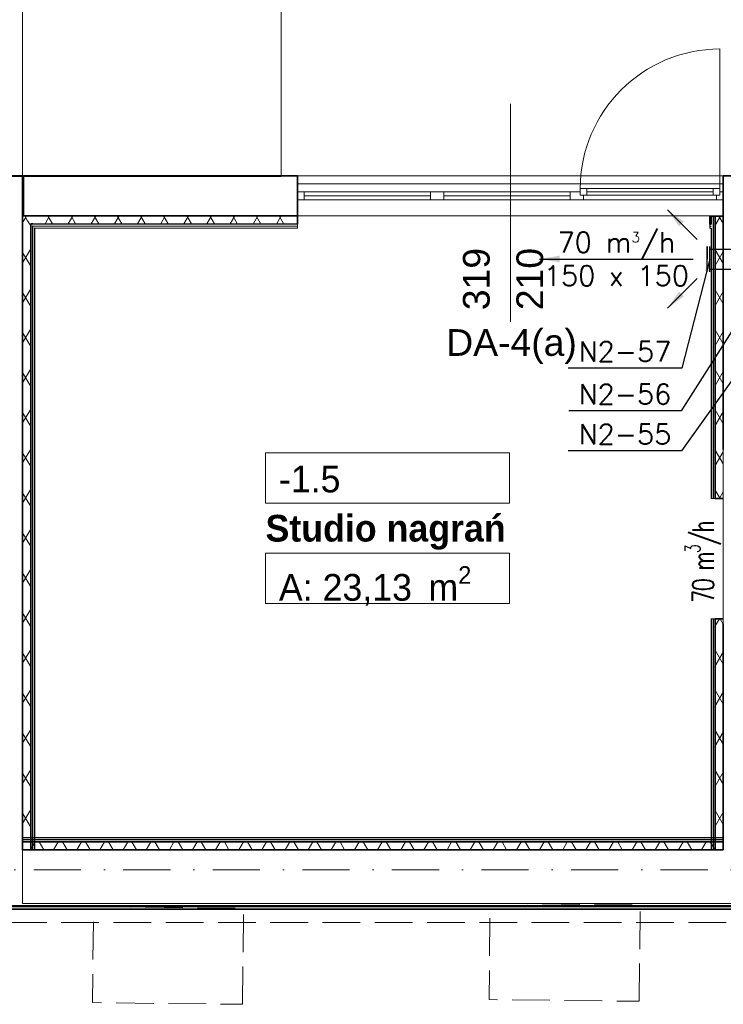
# Model space of a CAD drawing. Header units: millimetres. Extents: x -8078 to 241103, y -4319 to 602442.
# Tile 74 of 148: x 83149 to 88416, y 246075 to 253450. Entities that reach past the tile are written whole.
import ezdxf

# ---------------------------------------------------------------- set-up
doc = ezdxf.new("R2010")
doc.units = ezdxf.units.MM
doc.header["$MEASUREMENT"] = 0
doc.linetypes.add('Krawędzie ukryte', pattern=[3.912222, 2.822222, -1.09])
doc.linetypes.add('Kropki i Kreski', pattern=[6.702778, 3.527778, -1.763889, 0, -1.411111])
for name, color, linetype in [('#IS_wentylacja_opisy_bud', 7, 'Continuous'), ('#podkład', 252, 'Continuous'), ('- A - ocieplenie', 7, 'Continuous'), ('- strefy pomieszczeń', 7, 'Continuous'), ('Drzwi Archicad', 7, 'Continuous'), ('FLUID-N2', 7, 'Continuous'), ('FLUID-N2-150-ARRGR', 7, 'Continuous'), ('FLUID-N2-150-NUM', 7, 'Continuous'), ('Konstrukcja - Siatka mod', 7, 'Continuous'), ('Konstrukcja - Stropy', 7, 'Continuous'), ('Konstrukcja - Ściany działowe', 7, 'Continuous'), ('Konstrukcja - Ściany nośne wew..P', 7, 'Continuous'), ('Konstrukcja - Ściany zewnętrzne', 7, 'Continuous'), ('Okna Archicada', 7, 'Continuous'), ('Wykończenie - Podłogi', 7, 'Continuous'), ('z JAN', 7, 'Continuous'), ('Znaczniki okien Archicada', 7, 'Continuous')]:
    doc.layers.add(name, color=color, linetype=linetype)
doc.styles.add('FDBES', font='simplex.shx')
doc.styles.add('STYL_AUTOMATYCZNY_1', font='arial.ttf')
doc.styles.add('STYL_AUTOMATYCZNY_6', font='txt')
doc.styles.add('STYL_AUTOMATYCZNY_9', font='txt')
doc.dimstyles.new('FDBES', dxfattribs={"dimscale": 50, "dimtxt": 4, "dimasz": 2.5, "dimexe": 0.8, "dimexo": 2, "dimgap": 1, "dimtad": 1, "dimdsep": 46, "dimtxsty": 'FDBES', "dimcen": 2.5, "dimclrd": 4, "dimclre": 5, "dimadec": 0, "dimazin": 0, "dimtfac": 1, "dimtmove": 0, "dimatfit": 3, "dimfxl": 1, "dimarcsym": 0})
pattern_1 = [(60, (-208051.03, 747718.21), (-129.90381, 75), []), (120, (-208051.03, 747718.21), (129.90381, 75), [])]

# ---------------------------------------------------------------- blocks, each defined once
blk = doc.blocks.new('*U86578')
at = {"color": 0, "linetype": 'ByBlock', "lineweight": -2}
for p, q in [((95, 0, 20), (-95, 0, 20)), ((75, 0), (-75, 0)), ((75, 0, -170), (-75, 0, -170)), ((-75, 0), (-75, 0, -170)), ((-49, 0, -250), (-50, 0, -250)), ((-50, 0, -170), (-50, 0, -250)), ((49, 0, -250), (-49, 0, -250)), ((50, 0, -250), (49, 0, -250)), ((50, 0, -250), (50, 0, -170)), ((95, 0), (75, 0)), ((75, 0), (75, 0, -170)), ((-75, 0), (-95, 0))]:
    blk.add_line(p, q, dxfattribs=at)
at = {"color": 3, "linetype": 'Continuous', "lineweight": -3}
for p in [(-95, 0, 20), (95, 0, 20)]:
    blk.add_line(p, (0, 0, 20), dxfattribs=at)
blk = doc.blocks.new('SDFGHB')
at = {"layer": 'Konstrukcja - Ściany działowe', "linetype": 'Continuous', "lineweight": 13}
h = blk.add_hatch(dxfattribs=at)
h.set_pattern_fill('Izolacja_miękka_0001', color=252, style=0, pattern_type=2)
h.set_pattern_definition(pattern_1)
h.paths.add_polyline_path([(22838.5, 463658.4), (22778.5, 463658.4), (22838.5, 463598.4)])
h = blk.add_hatch(dxfattribs=at)
h.set_pattern_fill('Izolacja_miękka_0001', color=252, style=0, pattern_type=2)
h.set_pattern_definition(pattern_1)
h.paths.add_polyline_path([(22778.5, 463598.4), (22838.5, 463598.4), (22778.5, 463658.4)])
h = blk.add_hatch(dxfattribs=at)
h.set_pattern_fill('Izolacja_miękka_0001', color=252, style=0, pattern_type=2)
h.set_pattern_definition(pattern_1)
h.paths.add_polyline_path([(22838.5, 463598.4), (24835.5, 463598.3), (24835.5, 463658.3), (22838.5, 463658.4)])
h = blk.add_hatch(dxfattribs=at)
h.set_pattern_fill('Izolacja_miękka_0001', color=252, style=0, pattern_type=2)
h.set_pattern_definition(pattern_1)
h.paths.add_polyline_path([(28023.1, 463658.2), (27963.1, 463658.2), (27963.1, 461542), (28023.1, 461542)])
h = blk.add_hatch(dxfattribs=at)
h.set_pattern_fill('Izolacja_miękka_0001', color=252, style=0, pattern_type=2)
h.set_pattern_definition(pattern_1)
h.paths.add_polyline_path([(22778.5, 463598.4), (22778.5, 458910.5), (22838.5, 458910.5), (22838.5, 463598.4)])
h = blk.add_hatch(dxfattribs=at)
h.set_pattern_fill('Izolacja_miękka_0001', color=252, style=0, pattern_type=2)
h.set_pattern_definition(pattern_1)
h.paths.add_polyline_path([(27963.1, 460642), (27963.1, 458910.5), (28023.1, 458910.5), (28023.1, 460642)])
h = blk.add_hatch(dxfattribs=at)
h.set_pattern_fill('Izolacja_miękka_0001', color=252, style=0, pattern_type=2)
h.set_pattern_definition(pattern_1)
h.paths.add_polyline_path([(28023.1, 458970.5), (22778.5, 458970.5), (22778.5, 458910.5), (28023.1, 458910.5)])
at = {"layer": '- A - ocieplenie', "color": 252, "linetype": 'Continuous', "lineweight": 35, "ltscale": 100, "flags": 128}
for points in [[(29273.2, 458485.8), (19937.7, 458485.8)], [(19937.7, 458465.8), (29273.2, 458465.8)]]:
    blk.add_lwpolyline(points, dxfattribs=at)
at = {"layer": '- A - ocieplenie', "color": 252, "linetype": 'Krawędzie ukryte', "lineweight": 20, "ltscale": 100, "flags": 128}
for points in [[(29273.2, 458485.8), (19937.7, 458485.8)], [(19937.7, 458365.8), (29273.2, 458365.8)]]:
    blk.add_lwpolyline(points, dxfattribs=at)
at = {"layer": '- strefy pomieszczeń', "color": 252, "linetype": 'Continuous', "lineweight": 13, "ltscale": 100}
for p, q in [((24596.5, 461885.1), (26422.6, 461885.1)), ((24596.5, 461508.6), (24596.5, 461885.1)), ((26422.6, 461885.1), (26422.6, 461508.6)), ((26422.6, 461508.6), (24596.5, 461508.6)), ((24596.5, 461132.1), (26422.6, 461132.1)), ((24596.5, 460755.7), (24596.5, 461132.1)), ((26422.6, 461132.1), (26422.6, 460755.7)), ((26422.6, 460755.7), (24596.5, 460755.7))]:
    blk.add_line(p, q, dxfattribs=at)
at = {"layer": 'Drzwi Archicad', "color": 252, "linetype": 'Continuous', "lineweight": 35, "ltscale": 100}
for p, q in [((22777.6, 463958.4), (22217.6, 463958.4)), ((24835.5, 463958.3), (24835.5, 463658.3)), ((28023.2, 463958.2), (28023.2, 463658.2)), ((24835.5, 463598.3), (24835.5, 463658.3)), ((27922.4, 463598.2), (27922.4, 463658.2)), ((27963.1, 461542), (28023.1, 461542)), ((27963.1, 460642), (28023.1, 460642))]:
    blk.add_line(p, q, dxfattribs=at)
at = {"layer": 'Drzwi Archicad', "color": 252, "linetype": 'Continuous', "lineweight": 13, "ltscale": 100}
for p, q in [((24835.5, 463583.3), (24835.5, 463598.3)), ((24835.5, 463568.3), (24835.5, 463583.3)), ((27922.4, 463583.2), (27922.4, 463598.2)), ((27922.4, 463568.2), (27922.4, 463583.2)), ((27933.1, 461542), (27948.1, 461542)), ((27948.1, 461542), (27963.1, 461542)), ((27933.1, 460642), (27948.1, 460642)), ((27948.1, 460642), (27963.1, 460642))]:
    blk.add_line(p, q, dxfattribs=at)
at = {"layer": 'Konstrukcja - Siatka mod', "color": 252, "linetype": 'Kropki i Kreski', "lineweight": 13, "ltscale": 100}
blk.add_line((20180, 458760.5), (49624.6, 458760.5), dxfattribs=at)
at = {"layer": 'Konstrukcja - Stropy', "color": 252, "linetype": 'Continuous', "lineweight": 13, "ltscale": 100, "flags": 128}
for points in [[(40677.6, 471821), (20507.6, 471821), (20507.6, 466151.8), (22777.6, 466151.8), (22777.6, 463958.8), (31597.6, 463958.8), (31597.6, 466140.5), (40677.6, 466140.5)], [(22777.6, 458509.7), (34592.6, 458509.7), (34592.6, 463961.5), (37297.6, 463961.5), (37297.6, 458509.7), (49718.3, 458509.7), (49718.3, 471788.6), (40377.6, 471788.6), (40377.6, 466428.5), (30297.6, 466428.5), (30297.6, 467849.4), (22777.6, 467849.4)], [(20507.6, 463018.3), (21948.1, 463018.3), (21948.1, 463953.9), (24713.7, 463953.9), (24713.7, 465709.6), (23677.6, 465709.6), (23677.6, 466151.8), (20507.6, 466151.8)], [(20507.6, 463018.3), (21948.1, 463018.3), (21948.1, 463953.9), (24713.7, 463953.9), (24713.7, 465709.6), (23677.6, 465709.6), (23677.6, 466151.8), (20507.6, 466151.8)], [(22778.5, 463658.4), (22778.3, 458910.7), (28022.8, 458910.5), (28023.1, 463658.2)]]:
    blk.add_lwpolyline(points, close=True, dxfattribs=at)
at = {"layer": 'Konstrukcja - Ściany działowe', "color": 252, "linetype": 'Continuous', "lineweight": 35, "ltscale": 100}
for p, q in [((24835.5, 463598.3), (24835.5, 463658.3)), ((27922.4, 463598.2), (27922.4, 463658.2)), ((27948.1, 463658.2), (27933.1, 463658.2)), ((27948.1, 463658.2), (27933.1, 463658.2)), ((27963.1, 463658.2), (27948.1, 463658.2)), ((27963.1, 463658.2), (27948.1, 463658.2)), ((28023.1, 463658.2), (27963.1, 463658.2)), ((27963.1, 463658.2), (27963.1, 461542)), ((28023.1, 463658.2), (27963.1, 463658.2)), ((22853.5, 463598.4), (22838.5, 463598.4)), ((22838.5, 458910.5), (22838.5, 463598.4)), ((22853.5, 463598.4), (22838.5, 463598.4)), ((22853.5, 463598.4), (24835.5, 463598.3)), ((27922.4, 463598.2), (27933.1, 463598.2)), ((27963.1, 461542), (28023.1, 461542)), ((27963.1, 460642), (27963.1, 458910.5)), ((27963.1, 460642), (28023.1, 460642)), ((28023.1, 458970.5), (22778.5, 458970.5))]:
    blk.add_line(p, q, dxfattribs=at)
at = {"layer": 'Konstrukcja - Ściany działowe', "color": 252, "linetype": 'Continuous', "lineweight": 25, "ltscale": 100}
for p, q in [((27948.1, 463658.2), (27948.1, 461542)), ((22853.5, 458910.5), (22853.5, 463583.4)), ((22853.5, 463583.4), (24835.5, 463583.3)), ((27922.4, 463583.2), (27933.1, 463583.2)), ((27948.1, 460642), (27948.1, 458910.5)), ((28023.1, 458985.5), (22778.5, 458985.5))]:
    blk.add_line(p, q, dxfattribs=at)
at = {"layer": 'Konstrukcja - Ściany działowe', "color": 252, "linetype": 'Continuous', "lineweight": 13, "ltscale": 100}
for p, q in [((24835.5, 463583.3), (24835.5, 463598.3)), ((24835.5, 463568.3), (24835.5, 463583.3)), ((27922.4, 463583.2), (27922.4, 463598.2)), ((27922.4, 463568.2), (27922.4, 463583.2)), ((27933.1, 461542), (27948.1, 461542)), ((27948.1, 461542), (27963.1, 461542)), ((27933.1, 460642), (27948.1, 460642)), ((27948.1, 460642), (27963.1, 460642))]:
    blk.add_line(p, q, dxfattribs=at)
at = {"layer": 'Konstrukcja - Ściany działowe', "color": 252, "linetype": 'Continuous', "lineweight": 35, "ltscale": 100, "flags": 128}
for points in [[(28023, 463898.2), (28023.1, 463658.2)], [(22778.5, 463658.4), (22838.5, 463658.4)], [(27933.1, 463598.2), (27933.1, 463658.2)], [(22778.5, 458970.5), (22778.5, 458910.5)], [(28023.1, 458970.5), (28023.1, 458910.5)], [(22838.5, 458910.5), (22778.5, 458910.5)], [(27963.1, 458910.5), (28023.1, 458910.5)]]:
    blk.add_lwpolyline(points, dxfattribs=at)
at = {"layer": 'Konstrukcja - Ściany działowe', "color": 252, "linetype": 'Continuous', "lineweight": 13, "ltscale": 100, "flags": 128}
for points in [[(22778.5, 463658.4), (22778.5, 458910.5)], [(24835.5, 463658.3), (22838.5, 463658.4)], [(27933.1, 463658.2), (27922.4, 463658.2)], [(28023.1, 461542), (28023.1, 463658.2)], [(28023.1, 458910.5), (28023.1, 460642)], [(22778.5, 459000.5), (22778.5, 458985.5)], [(22778.5, 458985.5), (22778.5, 458970.5)], [(28023.1, 459000.5), (28023.1, 458985.5)], [(28023.1, 458985.5), (28023.1, 458970.5)], [(22778.5, 458910.5), (28023.1, 458910.5)], [(22853.5, 458910.5), (22838.5, 458910.5)], [(22868.5, 458910.5), (22853.5, 458910.5)], [(27933.1, 458910.5), (27948.1, 458910.5)], [(27948.1, 458910.5), (27963.1, 458910.5)]]:
    blk.add_lwpolyline(points, dxfattribs=at)
at = {"layer": 'Konstrukcja - Ściany działowe', "color": 252, "linetype": 'Continuous', "lineweight": 25, "ltscale": 100, "flags": 128}
for points in [[(27933.1, 463658.2), (27933.1, 463598.2)], [(22868.5, 458910.5), (22868.5, 463568.4)], [(22868.5, 463568.4), (24835.5, 463568.3)], [(27922.4, 463568.2), (27933.1, 463568.2)], [(27933.1, 463568.2), (27933.1, 461542)], [(27933.1, 460642), (27933.1, 458910.5)], [(28023.1, 459000.5), (22778.5, 459000.5)]]:
    blk.add_lwpolyline(points, dxfattribs=at)
at = {"layer": 'Konstrukcja - Ściany nośne wew..P', "color": 252, "linetype": 'Continuous', "lineweight": 35, "ltscale": 100}
for p, q in [((22777.6, 463958.4), (22217.6, 463958.4)), ((24835.5, 463958.3), (24835.5, 463658.3)), ((28023.2, 463958.2), (28023.2, 463658.2)), ((24835.5, 463838.3), (24835.5, 463898.3)), ((28023.2, 463838.2), (28023.2, 463898.2)), ((24835.5, 463778.3), (24835.5, 463838.3)), ((28023.2, 463778.2), (28023.2, 463838.2)), ((24835.5, 463658.3), (24835.5, 463778.3)), ((28023.2, 463658.2), (28023.2, 463778.2))]:
    blk.add_line(p, q, dxfattribs=at)
at = {"layer": 'Konstrukcja - Ściany nośne wew..P', "color": 252, "linetype": 'Continuous', "lineweight": 35, "ltscale": 100, "flags": 128}
for points in [[(22777.6, 458910.5), (22777.6, 463958.4)], [(24835.5, 463958.3), (22785.7, 463958.4)], [(22785.7, 463958.4), (22785.7, 463658.4)], [(29992.7, 463959.4), (28022.7, 463958.2)], [(22785.7, 463658.4), (24835.5, 463658.3)], [(28022.8, 463658.2), (28022.8, 463558.2)], [(28022.8, 463558.2), (28023.2, 463558.2)], [(28023.2, 463558.2), (28023.2, 462408.2)], [(28023.2, 462408.2), (28023.2, 461908.2)], [(28023.2, 460602.6), (28023.2, 458910.5)]]:
    blk.add_lwpolyline(points, dxfattribs=at)
at = {"layer": 'Konstrukcja - Ściany zewnętrzne', "color": 252, "linetype": 'Continuous', "lineweight": 35, "ltscale": 100, "flags": 128}
for points in [[(28023.2, 458910.5), (22777.6, 458910.5)], [(21967.6, 458490.5), (22777.6, 458490.5)], [(22777.6, 458490.5), (29273.2, 458490.5)]]:
    blk.add_lwpolyline(points, dxfattribs=at)
at = {"layer": 'Okna Archicada', "color": 252, "linetype": 'Continuous', "lineweight": 18, "ltscale": 100}
blk.add_line((27998.2, 463863.2), (27998.2, 464909.1), dxfattribs=at)
at = {"layer": 'Okna Archicada', "color": 252, "linetype": 'Continuous', "lineweight": 13, "ltscale": 100}
for p, q in [((28023.2, 463898.2), (24835.5, 463898.3)), ((24885.5, 463838.3), (24835.5, 463838.3)), ((24885.5, 463778.3), (24885.5, 463838.3)), ((25831.4, 463838.3), (24885.5, 463838.3)), ((25831.4, 463808.3), (24885.5, 463808.3)), ((25881.4, 463838.3), (25831.4, 463838.3)), ((25831.4, 463838.3), (25831.4, 463778.3)), ((25931.4, 463838.3), (25881.4, 463838.3)), ((25931.4, 463778.3), (25931.4, 463838.3)), ((26877.3, 463838.2), (25931.4, 463838.3)), ((26877.3, 463808.2), (25931.4, 463808.3)), ((26927.3, 463838.2), (26877.3, 463838.2)), ((26877.3, 463838.2), (26877.3, 463778.2)), ((26952.3, 463838.2), (26927.3, 463838.2)), ((27002.3, 463863.2), (26952.3, 463863.2)), ((26952.3, 463863.2), (26952.3, 463813.2)), ((26952.3, 463813.2), (26952.3, 463838.2)), ((26977.3, 463813.2), (26952.3, 463813.2)), ((26952.3, 463813.2), (27002.3, 463813.2)), ((26977.3, 463778.2), (26977.3, 463813.2)), ((27948.2, 463863.2), (27002.3, 463863.2)), ((27002.3, 463813.2), (27002.3, 463863.2)), ((27948.2, 463863.2), (27002.3, 463863.2)), ((27948.2, 463838.2), (27002.3, 463838.2)), ((27002.3, 463813.2), (27948.2, 463813.2)), ((27998.2, 463863.2), (27948.2, 463863.2)), ((27948.2, 463863.2), (27948.2, 463813.2)), ((27948.2, 463813.2), (27998.2, 463813.2)), ((27998.2, 463813.2), (27973.2, 463813.2)), ((27973.2, 463813.2), (27973.2, 463778.2)), ((27998.2, 463813.2), (27998.2, 463863.2)), ((28023.2, 463838.2), (27998.2, 463838.2)), ((27998.2, 463838.2), (27998.2, 463813.2)), ((24835.5, 463778.3), (24885.5, 463778.3)), ((24885.5, 463778.3), (25831.4, 463778.3)), ((25831.4, 463778.3), (25881.4, 463778.3)), ((25881.4, 463778.3), (25931.4, 463778.3)), ((25931.4, 463778.3), (26877.3, 463778.2)), ((26877.3, 463778.2), (26927.3, 463778.2)), ((26927.3, 463778.2), (26977.3, 463778.2)), ((26977.3, 463778.2), (27973.2, 463778.2)), ((27973.2, 463778.2), (28023.2, 463778.2)), ((28023.2, 463658.2), (24835.5, 463658.3))]:
    blk.add_line(p, q, dxfattribs=at)
at = {"layer": 'Okna Archicada', "color": 252, "linetype": 'Continuous', "lineweight": 35, "ltscale": 100}
for p, q in [((24835.5, 463838.3), (24835.5, 463898.3)), ((28023.2, 463838.2), (28023.2, 463898.2)), ((24835.5, 463778.3), (24835.5, 463838.3)), ((24835.5, 463778.3), (24835.5, 463838.3)), ((28023.2, 463778.2), (28023.2, 463838.2)), ((28023.2, 463778.2), (28023.2, 463838.2)), ((24835.5, 463658.3), (24835.5, 463778.3)), ((28023.2, 463658.2), (28023.2, 463778.2))]:
    blk.add_line(p, q, dxfattribs=at)
at = {"layer": 'Okna Archicada', "color": 252, "linetype": 'Continuous', "lineweight": 18, "ltscale": 100}
blk.add_arc((27998.2, 463863.2), 1045.9, 90, 179.99703, dxfattribs=at)
at = {"layer": 'Wykończenie - Podłogi', "color": 252, "linetype": 'Continuous', "lineweight": 13, "ltscale": 100, "flags": 128}
blk.add_lwpolyline([(22777.2, 458910.1), (28022.9, 458910.1), (28023.1, 463660.5), (22777.2, 463660)], close=True, dxfattribs=at)
at = {"layer": 'z JAN', "color": 252, "linetype": 'Krawędzie ukryte', "lineweight": 13, "ltscale": 100, "flags": 128}
for points in [[(27393.9, 457776.6), (27401.7, 458497.4), (26278, 458509.7), (26270.1, 457788.9)], [(24424.7, 457753.8), (24432.6, 458472.5), (23308.8, 458484.8), (23301, 457766.1)]]:
    blk.add_lwpolyline(points, close=True, dxfattribs=at)
at = {"layer": 'Znaczniki okien Archicada', "color": 252, "linetype": 'Continuous', "lineweight": 13, "ltscale": 100}
blk.add_line((26429.3, 462865.5), (26429.4, 464498.2), dxfattribs=at)
at = {"layer": '- strefy pomieszczeń', "color": 252, "linetype": 'Continuous', "lineweight": 13, "char_height": 200, "attachment_point": 1}
for s, insert, style in [('\\A1;{\\pql;\\pt0,500;\\fGeneva CE|b0|i0|c0|p0;\\W1.000000;-1.5\\fGeneva CE|b0|i0|c0|p0;\\W1.000000;\\A1{\\H.66x;\\S^  ;}\\fGeneva CE|b0|i0|c0|p0;\\W1.000000;\\fGeneva CE|b0|i0|c0|p0;\\W1.000000;\\A1{\\H.66x;\\S^  ;}}', (24696.5, 461788.2), 'STYL_AUTOMATYCZNY_6'), ('\\A1;{\\pql;\\pt0,500;\\fGeneva CE|b1|i0|c0|p0;\\W1.000000;Studio nagrań\\fGeneva CE|b1|i0|c0|p0;\\W1.000000;\\A1{\\H.66x;\\S^  ;}\\fGeneva CE|b1|i0|c0|p0;\\W1.000000;\\fGeneva CE|b1|i0|c0|p0;\\W1.000000;\\A1{\\H.66x;\\S^  ;}}', (24596.5, 461419.7), 'STYL_AUTOMATYCZNY_9'), ('\\A1;{\\pql;\\pt0,500;\\fGeneva CE|b0|i0|c0|p0;\\W1.000000;A: 23,13\\fGeneva CE|b0|i0|c0|p0;\\W1.000000;\\A1{\\H.66x;\\S^  ;}\\fGeneva CE|b0|i0|c0|p0;\\W1.000000; m\\fGeneva CE|b0|i0|c0|p0;\\W1.000000;\\A1{\\H.66x;\\S2^  ;}}', (24696.5, 461035.2), 'STYL_AUTOMATYCZNY_6')]:
    blk.add_mtext(s, dxfattribs=dict(at, insert=insert, style=style))
at = {"layer": 'Znaczniki okien Archicada', "color": 252, "linetype": 'Continuous', "lineweight": 35, "char_height": 200, "attachment_point": 7, "style": 'STYL_AUTOMATYCZNY_1'}
for s, insert, rotation in [('\\A1;{\\pql;\\pt0;\\fArial|b0|i0|c238|p0;\\W1.000000;319\\fArial|b0|i0|c238|p0;\\W1.000000;\\A1{\\H.66x;\\S^  ;}\\fArial|b0|i0|c238|p0;\\W1.000000;\\fArial|b0|i0|c238|p0;\\W1.000000;}', (26332.8, 462952.9), 89.99703), ('\\A1;{\\pql;\\pt0;\\fArial|b0|i0|c238|p0;\\W1.000000;210\\fArial|b0|i0|c238|p0;\\W1.000000;\\A1{\\H.66x;\\S^  ;}\\fArial|b0|i0|c238|p0;\\W1.000000;\\fArial|b0|i0|c238|p0;\\W1.000000;}', (26732.7, 462952.9), 89.99703), ('\\A1;{\\pql;\\pt0;\\fArial|b0|i0|c238|p0;\\W1.000000;DA-4(a)\\fArial|b0|i0|c238|p0;\\W1.000000;\\fArial|b0|i0|c238|p0;\\W1.000000;\\fArial|b0|i0|c238|p0;\\W1.000000;}', (25949.2, 462550.6), 359.99703)]:
    blk.add_mtext(s, dxfattribs=dict(at, insert=insert, rotation=rotation))
blk = doc.blocks.new('*U40692')
at = {"color": 7, "lineweight": -2, "insert": (-575, 0), "char_height": 150, "attachment_point": 5, "style": 'FDBES'}
blk.add_mtext('70 m{\\A2;\\H0.5x;3}/h\\P150 x 150', dxfattribs=at)
at = {"color": 5, "lineweight": -2}
blk.add_leader([(-1150, 0), (0, 0)], dimstyle='FDBES', override={"dimscale": 60, "dimclrd": 5}, dxfattribs=at)
blk = doc.blocks.new('*U40693')
at = {"color": 5, "lineweight": -2}
blk.add_leader([(-222.7, -222.7), (0, 0)], dimstyle='FDBES', override={"dimscale": 60, "dimclrd": 5}, dxfattribs=at)
blk = doc.blocks.new('*U40694')
at = {"color": 5, "lineweight": -2}
blk.add_leader([(-222.7, 222.7), (0, 0)], dimstyle='FDBES', override={"dimscale": 60, "dimclrd": 5}, dxfattribs=at)
blk = doc.blocks.new('*U86658')
at = {"color": 0, "lineweight": -2}
blk.add_line((-1020.5, -1437.3), (-1869, -1437.3), dxfattribs=at)
at = {"color": 0, "lineweight": -2, "insert": (-1444.7, -1437.3), "char_height": 150, "attachment_point": 5, "style": 'FDBES'}
blk.add_mtext('N2-55\\P ', dxfattribs=at)
at = {"color": 0, "lineweight": -2}
blk.add_leader([(0, 0), (-1020.5, -1437.3)], dimstyle='FDBES', override={"dimscale": 37.5, "dimclrd": 0, "dimclre": 0}, dxfattribs=at)
blk = doc.blocks.new('*U86659')
at = {"color": 0, "lineweight": -2}
blk.add_line((-719.5, -1137.3), (-1561, -1137.3), dxfattribs=at)
at = {"color": 0, "lineweight": -2, "insert": (-1140.2, -1137.3), "char_height": 150, "attachment_point": 5, "style": 'FDBES'}
blk.add_mtext('N2-56\\P ', dxfattribs=at)
at = {"color": 0, "lineweight": -2}
blk.add_leader([(0, 0), (-719.5, -1137.3)], dimstyle='FDBES', override={"dimscale": 37.5, "dimclrd": 0, "dimclre": 0}, dxfattribs=at)
blk = doc.blocks.new('*U86660')
at = {"color": 0, "lineweight": -2}
blk.add_line((-211.2, -817.3), (-1059.8, -817.3), dxfattribs=at)
at = {"color": 0, "lineweight": -2, "insert": (-635.5, -817.3), "char_height": 150, "attachment_point": 5, "style": 'FDBES'}
blk.add_mtext('N2-57\\P ', dxfattribs=at)
at = {"color": 0, "lineweight": -2}
blk.add_leader([(0, 0), (-211.2, -817.3)], dimstyle='FDBES', override={"dimscale": 37.5, "dimclrd": 0, "dimclre": 0}, dxfattribs=at)

msp = doc.modelspace()

# ---------------------------------------------------------------- block references
at = {"layer": '#podkład'}
msp.add_blockref('SDFGHB', (60392.7, -211678.7), dxfattribs=at)
at = {"layer": 'FLUID-N2', "color": 6, "linetype": 'Continuous', "lineweight": -2, "extrusion": (-1, 6.12323e-17, 6.12323e-17), "rotation": 360}
msp.add_blockref('*U86578', (-251657.3, -459.6, -88315.5), dxfattribs=at)
at = {"layer": 'FLUID-N2-150-ARRGR', "color": 7, "lineweight": -2, "rotation": 360}
for name, p in [('*U40694', (88219.8, 251803, -459.6)), ('*U40692', (88190.5, 251657.3, -459.6)), ('*U40693', (88219.8, 251511.6, -459.6))]:
    msp.add_blockref(name, p, dxfattribs=at)
at = {"layer": 'FLUID-N2-150-NUM', "linetype": 'ByBlock', "lineweight": -2}
for name, p in [('*U86658', (89124.7, 251657.3, -459.6)), ('*U86660', (88315.5, 251657.3, -459.6)), ('*U86659', (88820.2, 251657.3, -459.6))]:
    msp.add_blockref(name, p, dxfattribs=at)

# ---------------------------------------------------------------- texts
at = {"layer": '#IS_wentylacja_opisy_bud', "color": 7, "lineweight": 35, "insert": (88263.7, 249387.4), "char_height": 160, "width": 2356.921, "attachment_point": 5, "rotation": 90}
msp.add_mtext('\\pxqct3;\\Fromans.shx;\\T0.9;\\W0.7;\\A1;70 m{\\H0.7x;\\S3^ ;}/h', dxfattribs=at)

doc.saveas('drawing.dxf')
